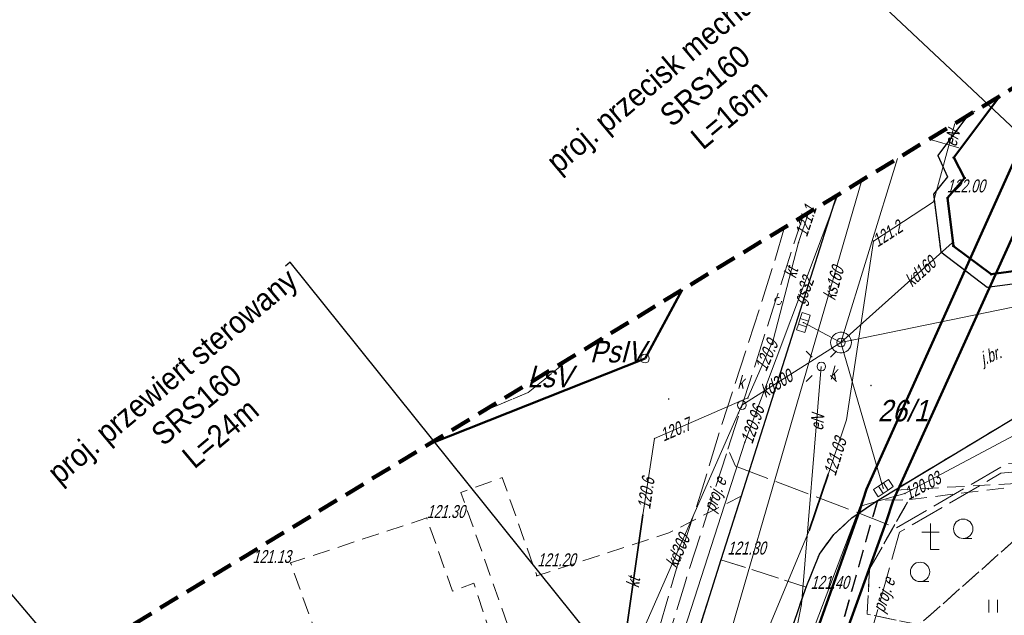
# Model space of a CAD drawing. Extents: x 7463256 to 7464485, y 5957341 to 5958260.
# Tile 208 of 256: x 7464016 to 7464073, y 5957882 to 5957916. Entities that reach past the tile are written whole.
import ezdxf
from ezdxf import colors
from ezdxf.entities.mleader import LeaderData, LeaderLine
from ezdxf.enums import TextEntityAlignment as Align
from ezdxf.math import Vec2, Vec3

# ---------------------------------------------------------------- set-up
doc = ezdxf.new("R2010")
doc.units = 0
doc.header["$MEASUREMENT"] = 0
for name, pattern in [('1.5_0.5', [2, 1.5, -0.5]), ('218-500', [1, 0.5, -0.5]), ('4', [1.8, 1.2, -0.6]), ('l219_500', [0]), ('mz1.0_0.5', [1.5, 1, -0.5]), ('mz2.0_0.5', [2.5, 2, -0.5])]:
    doc.linetypes.add(name, pattern=pattern)
doc.layers.get('0').update_dxf_attribs({"color": 2, "linetype": 'CONTINUOUS', "lineweight": 5})
for name, color, linetype in [('202-Punkt graniczny stabilizowany trwale', 7, 'CONTINUOUS'), ('203-Punkt załamania granicy działki nie stabilizowany', 7, 'CONTINUOUS'), ('210-Oznaczenie użytku', 7, 'CONTINUOUS'), ('211-Nr działki', 7, 'CONTINUOUS'), ('217-Granica konturu klasyfikcyjnego', 7, 'CONTINUOUS'), ('218-Granica użytku', 7, 'CONTINUOUS'), ('219-Linia granicy', 7, 'CONTINUOUS'), ('312-Budynek (powierzchnia)', 7, 'CONTINUOUS'), ('chodnik (powierzchnia)', 7, 'CONTINUOUS'), ('figura  kapliczka lub krzyż przydrożny (punkt)', 7, 'CONTINUOUS'), ('jezdnia (powierzchnia)', 7, 'CONTINUOUS'), ('jezdnia (powierzchnia)-Atr17', 7, 'CONTINUOUS'), ('kanalizacja kablowa (sieć telekomunikacyjna) (linia)', 7, 'CONTINUOUS'), ('kanalizacja kablowa (sieć telekomunikacyjna) (linia)-Atr1', 7, 'CONTINUOUS'), ('komora podziemna - przewód kanalizacyjny (powierzchnia)', 7, 'CONTINUOUS'), ('kratka ściekowa (punkt)', 7, 'CONTINUOUS'), ('krawężnik (linia)', 7, 'CONTINUOUS'), ('latarnia na słupie lub maszcie (punkt)', 7, 'CONTINUOUS'), ('Obszar opracowania', 7, 'CONTINUOUS'), ('przewód elektroenergetyczny (linia)', 7, 'CONTINUOUS'), ('przewód elektroenergetyczny (linia)-Atr1', 7, 'CONTINUOUS'), ('przewód elektroenergetyczny - projektowany lub w budowie (linia) - ob. projektowany', 7, 'CONTINUOUS'), ('przewód elektroenergetyczny - projektowany lub w budowie (linia) - ob. projektowany-Atr1', 7, 'CONTINUOUS'), ('przewód gazowy (linia)', 7, 'CONTINUOUS'), ('przewód gazowy (linia)-Atr1', 7, 'CONTINUOUS'), ('przewód kanalizacyjny (linia)', 7, 'CONTINUOUS'), ('przewód kanalizacyjny (linia)-Atr1', 7, 'CONTINUOUS'), ('przewód wodociągowy (linia)', 7, 'CONTINUOUS'), ('Punkt budynku', 7, 'CONTINUOUS'), ('punkt o określonej wysokości (sieć elektroenergetyczna)', 7, 'CONTINUOUS'), ('punkt o określonej wysokości (sieć elektroenergetyczna)-Atr2', 7, 'CONTINUOUS'), ('punkt o określonej wysokości (sieć gazowa)', 7, 'CONTINUOUS'), ('punkt o określonej wysokości (sieć gazowa)-Atr2', 7, 'CONTINUOUS'), ('punkt o określonej wysokości (sieć kanalizacyjna)', 7, 'CONTINUOUS'), ('punkt o określonej wysokości (sieć telekomunikacyjna)', 7, 'CONTINUOUS'), ('punkt o określonej wysokości (sieć telekomunikacyjna)-Atr2', 7, 'CONTINUOUS'), ('punkt o określonej wysokości (sieć wodociągowa)', 7, 'CONTINUOUS'), ('punkt o określonej wysokości (sieć wodociągowa)-Atr2', 7, 'CONTINUOUS'), ('punkt wysokościowy sztuczny', 7, 'CONTINUOUS'), ('punkt wysokościowy sztuczny-Atr2', 7, 'CONTINUOUS'), ('rura ochronna - przewód elektroenergetyczny (linia)', 7, 'CONTINUOUS'), ('rura ochronna - przewód telekomunikacyjny (linia)', 7, 'CONTINUOUS'), ('studzienka okrągła - przewód kanalizacyjny (punkt)', 7, 'CONTINUOUS'), ('studzienka okrągła - przewód kanalizacyjny (punkt)-Atr17', 7, 'CONTINUOUS'), ('słup (punkt)', 7, 'CONTINUOUS'), ('trawnik (powierzchnia)', 7, 'CONTINUOUS'), ('trawnik (powierzchnia) - symbol', 7, 'CONTINUOUS'), ('urządzenie techniczne projektowane lub w budowie (sieć elektroenergetyczna) - punkt - ob. projektowany', 7, 'CONTINUOUS'), ('Wstawianie ramki sekcyjnej z opisem', 7, 'CONTINUOUS'), ('właz okrągły - siec kanalizacyjna (punkt)', 7, 'CONTINUOUS'), ('właz okrągły - siec kanalizacyjna (punkt)-Atr17', 7, 'CONTINUOUS'), ('zakrzewienie (powierzchnia)', 7, 'CONTINUOUS'), ('zakrzewienie (powierzchnia) - symbol', 7, 'CONTINUOUS')]:
    doc.layers.add(name, color=color, linetype=linetype)
doc.layers.add('OBMBS-21-18876-opis proj', color=1, linetype='CONTINUOUS', lineweight=18)
doc.styles.get("Standard").update_dxf_attribs({"font": 'txt', "width": 0.75})

# ---------------------------------------------------------------- blocks, each defined once
blk = doc.blocks.new('PW02')
at = {"linetype": 'Continuous', "lineweight": 13}
h = blk.add_hatch(color=0, dxfattribs=at)
edge = h.paths.add_edge_path()
edge.add_arc((0, 0), 0.045, 0, 360)
blk = doc.blocks.new('PW01')
at = {"linetype": 'Continuous', "lineweight": 13}
h = blk.add_hatch(color=0, dxfattribs=at)
edge = h.paths.add_edge_path()
edge.add_arc((0, 0), 0.045, 0, 360)
blk = doc.blocks.new('US15')
at = {"color": 0, "linetype": 'Continuous', "lineweight": 13}
blk.add_circle((0, 0), 0.25, dxfattribs=at)
blk = doc.blocks.new('US22')
at = {"color": 0, "linetype": 'Continuous', "lineweight": 13}
blk.add_circle((0, 0), 0.25, dxfattribs=at)
blk = doc.blocks.new('US05')
at = {"color": 0, "linetype": 'Continuous', "lineweight": 13}
for p, q in [((-0.525, -0.25), (-0.525, 0.25)), ((-0.525, 0.25), (-0.175, 0.25)), ((-0.175, -0.25), (-0.175, 0.25)), ((-0.175, 0.25), (0.175, 0.25)), ((0.175, -0.25), (0.175, 0.25)), ((0.175, 0.25), (0.525, 0.25)), ((0.525, -0.25), (0.525, 0.25)), ((-0.525, -0.25), (-0.175, -0.25)), ((-0.175, -0.25), (0.175, -0.25)), ((0.175, -0.25), (0.525, -0.25))]:
    blk.add_line(p, q, dxfattribs=at)
blk = doc.blocks.new('SM04')
at = {"color": 0, "linetype": 'Continuous', "lineweight": 13}
blk.add_circle((0, 0), 0.25, dxfattribs=at)
blk = doc.blocks.new('SM011')
at = {"color": 0, "linetype": 'Continuous', "lineweight": 13}
for p, q in [((-0.53, 0.531), (-0.883, 0.884)), ((0.531, 0.531), (0.884, 0.884)), ((-0.53, -0.53), (-0.883, -0.883)), ((0.531, -0.53), (0.884, -0.883))]:
    blk.add_line(p, q, dxfattribs=at)
blk = doc.blocks.new('OO01')
at = {"color": 0, "linetype": 'Continuous', "lineweight": 13}
for p, q in [((0, 1), (0, 1.5)), ((0, 1), (-0.5, 1)), ((0, 0), (0, 1)), ((0, 1), (0.5, 1)), ((0, 0), (0.5, 0))]:
    blk.add_line(p, q, dxfattribs=at)
blk = doc.blocks.new('TU04')
at = {"color": 0, "linetype": 'Continuous', "lineweight": 13}
for p, q in [((0, 0), (0, 0.75)), ((0.5, 0), (0.5, 0.75))]:
    blk.add_line(p, q, dxfattribs=at)
blk = doc.blocks.new('TL04')
at = {"color": 0, "linetype": 'Continuous', "lineweight": 13}
blk.add_line((0.398, -0.164), (0.898, -0.164), dxfattribs=at)
blk.add_circle((0.398, 0.398), 0.562, dxfattribs=at)
blk = doc.blocks.new('US01P')
at = {"color": 0, "linetype": 'Continuous', "lineweight": 13}
for points in [[(0.082, 0.181), (0.072, 0.186), (0.034, 0.197), (-0.006, 0.2), (-0.046, 0.194), (-0.084, 0.182), (-0.118, 0.161), (-0.148, 0.135), (-0.172, 0.103), (-0.189, 0.066), (-0.198, 0.028), (-0.2, -0.001)], [(-0.082, -0.182), (-0.061, -0.191), (-0.022, -0.199), (0.018, -0.199), (0.057, -0.192), (0.094, -0.177), (0.127, -0.155), (0.155, -0.126), (0.177, -0.093), (0.192, -0.056), (0.199, -0.016), (0.2, 0)]]:
    blk.add_lwpolyline(points, dxfattribs=at)
blk = doc.blocks.new('203')
at = {"linetype": 'Continuous', "lineweight": 0}
h = blk.add_hatch(color=0, dxfattribs=at)
edge = h.paths.add_edge_path()
edge.add_arc((0, 0), 0.045, 0, 360)
blk = doc.blocks.new('202')
at = {"color": 0, "linetype": 'Continuous', "lineweight": 0}
blk.add_circle((0, 0), 0.25, dxfattribs=at)
blk = doc.blocks.new('PUNKTBUD')
at = {"color": 0}
blk.add_circle((0, 0), 0.045, dxfattribs=at)

msp = doc.modelspace()

# ---------------------------------------------------------------- linework, layer by layer
at = {"layer": '217-Granica konturu klasyfikcyjnego', "color": 3, "linetype": '1.5_0.5', "lineweight": 18, "flags": 128}
for points in [[(7464052.44, 5957896.58), (7464054.596, 5957900.575)], [(7464039.929, 5957891.629), (7464052.44, 5957896.58)], [(7464045.66, 5957894.61), (7464047.8, 5957896.34)], [(7464047.8, 5957896.34), (7464048.038, 5957896.575)], [(7464042.953, 5957893.474), (7464045.66, 5957894.61)]]:
    msp.add_lwpolyline(points, dxfattribs=at)
at = {"layer": '218-Granica użytku', "color": 3, "linetype": '218-500', "lineweight": 18, "flags": 128}
for points in [[(7464052.44, 5957896.58), (7464054.596, 5957900.575)], [(7464039.929, 5957891.629), (7464052.44, 5957896.58)], [(7464047.8, 5957896.34), (7464045.66, 5957894.61)], [(7464048.038, 5957896.575), (7464047.8, 5957896.34)], [(7464045.66, 5957894.61), (7464042.953, 5957893.474)]]:
    msp.add_lwpolyline(points, dxfattribs=at)
at = {"layer": '219-Linia granicy', "color": 3, "linetype": 'l219_500', "lineweight": 50, "flags": 128}
for points in [[(7464073.77, 5957907.88), (7464065.27, 5957889.01)], [(7464075.18, 5957906.79), (7464066.83, 5957888.36)], [(7464054.596, 5957900.575), (7464052.44, 5957896.58)], [(7464052.44, 5957896.58), (7464039.929, 5957891.629)], [(7464065.27, 5957889.01), (7464064.88, 5957887.76)], [(7464066.83, 5957888.36), (7464066.41, 5957887.12)], [(7464064.88, 5957887.76), (7464062.02, 5957879.7)], [(7464066.41, 5957887.12), (7464063.65, 5957879.47)]]:
    msp.add_lwpolyline(points, dxfattribs=at)
at = {"layer": '312-Budynek (powierzchnia)', "color": 7, "linetype": 'Continuous', "lineweight": 50, "flags": 128}
for points in [[(7464070.34, 5957908.24), (7464073.008, 5957911.806)], [(7464070.96, 5957907.05), (7464070.34, 5957908.24)], [(7464069.98, 5957905.9), (7464070.96, 5957907.05)], [(7464070.32, 5957903.11), (7464069.98, 5957905.9)], [(7464072.51, 5957901.47), (7464070.32, 5957903.11)], [(7464075.23, 5957901.85), (7464072.51, 5957901.47)]]:
    msp.add_lwpolyline(points, dxfattribs=at)
at = {"layer": 'chodnik (powierzchnia)', "color": 7, "linetype": 'mz1.0_0.5', "lineweight": 18, "flags": 128}
for points in [[(7464089.74, 5957895.41), (7464089.66, 5957895.73), (7464080.86, 5957890.64), (7464077.84, 5957888.83), (7464075.74, 5957889.45), (7464066.88, 5957888.94), (7464080.28, 5957897.01), (7464082.18, 5957897.86), (7464089.18, 5957899.11), (7464091.34, 5957899.76), (7464091.54, 5957895.52)], [(7464041.33, 5957869.63), (7464039.39, 5957868.9), (7464039.01, 5957869.91), (7464038.01, 5957870.59), (7464026.93, 5957866.75), (7464023.47, 5957875.81), (7464025.54, 5957876.54), (7464026.76, 5957873.1), (7464035.01, 5957876.03), (7464031.9, 5957884.73), (7464039.79, 5957887.34), (7464041.28, 5957883.09), (7464042.51, 5957883.56), (7464043.54, 5957880.43), (7464043.18, 5957880.54), (7464042.25, 5957880.25), (7464043.82, 5957875.7), (7464039.58, 5957874.36), (7464037.74, 5957873.71), (7464028.48, 5957870.36), (7464027.54, 5957870.9), (7464028.27, 5957868.72), (7464038.19, 5957872.28), (7464038, 5957872.97), (7464039.83, 5957873.67), (7464040.08, 5957872.95), (7464046.57, 5957875.23), (7464041.77, 5957888.82), (7464044.17, 5957889.68), (7464046.17, 5957883.99), (7464050.15, 5957885.27), (7464053.83, 5957886.47), (7464058.01, 5957888.61), (7464055.63, 5957881.11), (7464051.16, 5957879.64), (7464046.18, 5957867.66), (7464042.77, 5957865.65), (7464040.98, 5957864.59), (7464040.42, 5957866.11), (7464042.35, 5957866.84), (7464044.18, 5957867.73), (7464044.65, 5957868.16), (7464047.01, 5957873.88), (7464041.29, 5957871.78), (7464040.95, 5957870.62)]]:
    msp.add_lwpolyline(points, close=True, dxfattribs=at)
at = {"layer": 'chodnik (powierzchnia)', "color": 7, "linetype": 'mz1.0_0.5', "lineweight": 30, "flags": 128}
msp.add_lwpolyline([(7464065.91, 5957888.36), (7464058.35, 5957861.8), (7464055.88, 5957862.49), (7464057.39, 5957867.78), (7464056.94, 5957869.17), (7464061.78, 5957883.33), (7464062.55, 5957885.25), (7464063.39, 5957886.39), (7464064.43, 5957887.35)], close=True, dxfattribs=at)
at = {"layer": 'jezdnia (powierzchnia)', "color": 7, "linetype": '1.5_0.5', "lineweight": 18, "flags": 128}
for points in [[(7464056.84, 5957884.92), (7464061.78, 5957883.33), (7464062.55, 5957885.25), (7464063.39, 5957886.39), (7464064.43, 5957887.35), (7464065.91, 5957888.36), (7464066.88, 5957888.94), (7464080.28, 5957897.01), (7464082.18, 5957897.86), (7464089.18, 5957899.11), (7464091.34, 5957899.76), (7464091.46, 5957899.8), (7464093.28, 5957900.71), (7464094.01, 5957901.18), (7464098.55, 5957904.7), (7464099.89, 5957906.18), (7464100.35, 5957907.02), (7464100.84, 5957908.41), (7464106.19, 5957931.24), (7464106.253, 5957932.084)], [(7464071.134, 5957910.663), (7464069.41, 5957908.35), (7464069.97, 5957907.13), (7464069.17, 5957906.11), (7464069.58, 5957902.78), (7464072.27, 5957900.72), (7464075.65, 5957901.16), (7464076.47, 5957902.25), (7464077.82, 5957902), (7464080.73, 5957906.07), (7464080.69, 5957905.92), (7464083.77, 5957905.12), (7464083.82, 5957905.3), (7464084.71, 5957905.06), (7464085.75, 5957905.18)], [(7464063.539, 5957906.03), (7464062.56, 5957902.92), (7464058.01, 5957888.61), (7464056.84, 5957884.92)]]:
    msp.add_lwpolyline(points, dxfattribs=at)
msp.add_lwpolyline([(7464045.52, 5957845.62), (7464036.35, 5957840.19), (7464036.42, 5957841.89), (7464036.19, 5957843.22), (7464033.47, 5957847.81), (7464033.32, 5957848.02), (7464033.15, 5957848.21), (7464032.98, 5957848.4), (7464032.79, 5957848.58), (7464032.6, 5957848.74), (7464032.39, 5957848.9), (7464032.18, 5957849.04), (7464031.96, 5957849.17), (7464031.73, 5957849.29), (7464031.5, 5957849.4), (7464031.26, 5957849.49), (7464031.02, 5957849.57), (7464030.77, 5957849.64), (7464030.52, 5957849.69), (7464030.24, 5957849.73), (7464029.96, 5957849.75), (7464029.67, 5957849.76), (7464029.39, 5957849.75), (7464029.1, 5957849.73), (7464028.82, 5957849.69), (7464028.54, 5957849.63), (7464028.27, 5957849.56), (7464028, 5957849.48), (7464027.73, 5957849.38), (7464027.47, 5957849.27), (7464027.22, 5957849.14), (7464026.97, 5957849), (7464029.56, 5957844.77), (7464007.91, 5957831.89), (7464005.28, 5957836.23), (7464003.6, 5957835.22), (7464000.43, 5957840.52), (7464024.28, 5957854.6), (7464026.07, 5957855.66), (7464040.98, 5957864.59), (7464042.77, 5957865.65), (7464046.18, 5957867.66), (7464050.03, 5957869.91), (7464050.27, 5957870.08), (7464050.51, 5957870.27), (7464050.74, 5957870.46), (7464050.96, 5957870.66), (7464051.18, 5957870.86), (7464051.39, 5957871.07), (7464051.59, 5957871.29), (7464051.79, 5957871.52), (7464051.98, 5957871.75), (7464052.16, 5957871.99), (7464052.33, 5957872.23), (7464052.49, 5957872.48), (7464052.65, 5957872.74), (7464053.62, 5957874.86), (7464055.63, 5957881.11), (7464056.84, 5957884.92), (7464061.78, 5957883.33), (7464056.94, 5957869.17), (7464056.4, 5957868.13), (7464055.42, 5957866.8), (7464054.16, 5957865.53), (7464051.4, 5957863.5), (7464044.93, 5957859.71), (7464043.1, 5957858.64), (7464041.67, 5957857.66), (7464040.54, 5957856.19), (7464039.78, 5957854.8), (7464039.21, 5957853.35), (7464038.95, 5957851.44), (7464039.31, 5957850.14), (7464041.29, 5957846.74), (7464042.46, 5957845.65), (7464043.96, 5957845.32)], close=True, dxfattribs=at)
at = {"layer": 'kanalizacja kablowa (sieć telekomunikacyjna) (linia)', "color": 30, "linetype": 'Continuous', "lineweight": 18, "flags": 128}
for points in [[(7464061.922, 5957905.044), (7464061.34, 5957903.31), (7464059.87, 5957897.65), (7464058.4, 5957894.3), (7464052.99, 5957891.95), (7464052.31, 5957887.52), (7464051.09, 5957879), (7464049.24, 5957872.61), (7464045.79, 5957871.6), (7464041.64, 5957870.03), (7464038.73, 5957868.92), (7464034.08, 5957867.17), (7464027.36, 5957864.59), (7464024.49, 5957864.36), (7464021.01, 5957864.09)], [(7464021.01, 5957864.09), (7464024.49, 5957864.36), (7464027.36, 5957864.59), (7464034.08, 5957867.17), (7464038.73, 5957868.92), (7464041.64, 5957870.03), (7464045.79, 5957871.6), (7464049.24, 5957872.61), (7464051.09, 5957879), (7464052.31, 5957887.52), (7464052.99, 5957891.95), (7464058.4, 5957894.3), (7464059.87, 5957897.65), (7464061.34, 5957903.31), (7464061.922, 5957905.044)]]:
    msp.add_lwpolyline(points, dxfattribs=at)
at = {"layer": 'komora podziemna - przewód kanalizacyjny (powierzchnia)', "color": 34, "linetype": 'Continuous', "lineweight": 18, "flags": 128}
msp.add_lwpolyline([(7464064.4, 5957897.51), (7464064.39, 5957897.39), (7464064.35, 5957897.27), (7464064.29, 5957897.16), (7464064.2, 5957897.06), (7464064.1, 5957896.99), (7464063.99, 5957896.94), (7464063.86, 5957896.91), (7464063.74, 5957896.91), (7464063.61, 5957896.94), (7464063.5, 5957896.99), (7464063.4, 5957897.06), (7464063.31, 5957897.16), (7464063.25, 5957897.27), (7464063.21, 5957897.39), (7464063.2, 5957897.51), (7464063.21, 5957897.63), (7464063.25, 5957897.75), (7464063.31, 5957897.86), (7464063.4, 5957897.96), (7464063.5, 5957898.03), (7464063.61, 5957898.08), (7464063.74, 5957898.11), (7464063.86, 5957898.11), (7464063.99, 5957898.08), (7464064.1, 5957898.03), (7464064.2, 5957897.96), (7464064.29, 5957897.86), (7464064.35, 5957897.75), (7464064.39, 5957897.63)], close=True, dxfattribs=at)
at = {"layer": 'krawężnik (linia)', "color": 7, "linetype": 'Continuous', "lineweight": 25, "flags": 128}
msp.add_lwpolyline([(7464071.134, 5957910.663), (7464069.41, 5957908.35), (7464069.97, 5957907.13), (7464069.17, 5957906.11), (7464069.58, 5957902.78), (7464072.27, 5957900.72), (7464075.65, 5957901.16), (7464076.47, 5957902.25), (7464077.82, 5957902), (7464080.73, 5957906.07)], dxfattribs=at)
at = {"layer": 'krawężnik (linia)', "color": 7, "linetype": 'Continuous', "lineweight": 30, "flags": 128}
for points in [[(7464063.539, 5957906.03), (7464062.56, 5957902.92), (7464058.01, 5957888.61), (7464056.84, 5957884.92), (7464055.63, 5957881.11)], [(7464045.52, 5957845.62), (7464043.96, 5957845.32), (7464042.46, 5957845.65), (7464041.29, 5957846.74), (7464039.31, 5957850.14), (7464038.95, 5957851.44), (7464039.21, 5957853.35), (7464039.78, 5957854.8), (7464040.54, 5957856.19), (7464041.67, 5957857.66), (7464043.1, 5957858.64), (7464044.93, 5957859.71), (7464051.4, 5957863.5), (7464054.16, 5957865.53), (7464055.42, 5957866.8), (7464056.4, 5957868.13), (7464056.94, 5957869.17), (7464061.78, 5957883.33), (7464062.55, 5957885.25), (7464063.39, 5957886.39), (7464064.43, 5957887.35), (7464065.91, 5957888.36), (7464080.28, 5957897.01)]]:
    msp.add_lwpolyline(points, dxfattribs=at)
at = {"layer": 'Obszar opracowania', "color": 132, "linetype": '4', "lineweight": 200, "flags": 128}
msp.add_lwpolyline([(7463648.63, 5957598.42), (7463381.17, 5957559), (7463352.31, 5957567.45), (7463255.88, 5957568.85), (7463280.41, 5957340.9), (7463468.95, 5957378.08), (7463536.66, 5957509.53), (7463626.95, 5957460.4), (7463653.5, 5957411.27), (7463734.5, 5957471.02), (7463879.22, 5957698.07), (7464314.97, 5957939.96), (7464470.72, 5957945.23), (7464483.34, 5958244.06), (7464262.86, 5958260.06), (7464240.11, 5958013.73), (7463789.91, 5957739.13), (7463712.41, 5957593.35)], close=True, dxfattribs=at)
at = {"layer": 'przewód elektroenergetyczny (linia)', "color": 1, "linetype": 'Continuous', "lineweight": 18, "flags": 128}
for points in [[(7464070.39, 5957910.209), (7464069.17, 5957905.68), (7464065.68, 5957903.4), (7464064.12, 5957893.03), (7464063.05, 5957889.87), (7464061.95, 5957886.61), (7464058.08, 5957877.27), (7464049.05, 5957873.54), (7464046.24, 5957873.26), (7464041.18, 5957871.42), (7464038.31, 5957870.4), (7464023.55, 5957865.31), (7464022.62, 5957867.41), (7464021.62, 5957867.27)], [(7464062.66, 5957896.13), (7464061.51, 5957882.33), (7464059.02, 5957869.97), (7464055.6, 5957852.76), (7464050.11, 5957848.87), (7464055.52, 5957840.76), (7464056.17, 5957840.79), (7464076.35, 5957852.77)]]:
    msp.add_lwpolyline(points, dxfattribs=at)
at = {"layer": 'przewód elektroenergetyczny - projektowany lub w budowie (linia) - ob. projektowany', "color": 1, "linetype": 'mz2.0_0.5', "lineweight": 18, "flags": 128}
for points in [[(7464057.25, 5957891.33), (7464059.99, 5957899.87), (7464061.51, 5957904.58), (7464061.594, 5957904.844)], [(7464060.53, 5957904.195), (7464059.84, 5957901.89), (7464058.77, 5957898.52), (7464056.84, 5957892.6), (7464055.7, 5957888.84), (7464054.49, 5957885.2)], [(7464090, 5957896.6), (7464079.39, 5957890.57), (7464073.06, 5957889.93), (7464067.2, 5957886.51), (7464064.94, 5957878.56), (7464063.33, 5957872.87)], [(7464057.69, 5957890.35), (7464064.33, 5957887.82), (7464067.02, 5957886.76), (7464073.38, 5957890.48), (7464078.35, 5957890.89), (7464085.14, 5957894.25)], [(7464012.95, 5957848.58), (7464019.88, 5957853.04), (7464024.89, 5957856.27), (7464029.35, 5957861.74), (7464035.91, 5957864.78), (7464049.58, 5957872.1), (7464052.86, 5957878.69), (7464053.68, 5957880.03), (7464054.74, 5957883.53), (7464057.25, 5957891.33), (7464057.69, 5957890.35)], [(7464054.49, 5957885.2), (7464052.79, 5957879.35), (7464049.98, 5957873.87)]]:
    msp.add_lwpolyline(points, dxfattribs=at)
at = {"layer": 'przewód gazowy (linia)', "color": 40, "linetype": 'Continuous', "lineweight": 18, "flags": 128}
msp.add_lwpolyline([(7464049.8, 5957858.98), (7464048.85, 5957860.64), (7464045.03, 5957867.28), (7464047.33, 5957869.28), (7464050.12, 5957871), (7464051.61, 5957872.85), (7464053.36, 5957876.64), (7464058.23, 5957891.74), (7464063.614, 5957906.076)], dxfattribs=at)
at = {"layer": 'przewód kanalizacyjny (linia)', "color": 34, "linetype": 'Continuous', "lineweight": 18, "flags": 128}
for points in [[(7464068.911, 5957909.307), (7464070.64, 5957908.81)], [(7464063.8, 5957897.51), (7464067.078, 5957908.189)], [(7464065.016, 5957906.931), (7464053, 5957865.56), (7464036.64, 5957857.69)], [(7464063.8, 5957897.51), (7464077.9, 5957900.41), (7464095.77, 5957904.1)], [(7464063.8, 5957897.51), (7464070.25, 5957903.29)], [(7464061.62, 5957898.67), (7464063.8, 5957897.51), (7464066.25, 5957889.07)], [(7464063.8, 5957897.51), (7464058.06, 5957893.88), (7464051.59, 5957879.17), (7464050.08, 5957867.58), (7464034.41, 5957858.58), (7464034.85, 5957847.55), (7464041.49, 5957836.79)]]:
    msp.add_lwpolyline(points, dxfattribs=at)
at = {"layer": 'przewód wodociągowy (linia)', "color": 5, "linetype": 'Continuous', "lineweight": 18, "flags": 128}
msp.add_lwpolyline([(7464057.66, 5957868.47), (7464059.15, 5957869.31), (7464061.66, 5957879.46), (7464064.92, 5957888.02), (7464067.51, 5957888.76), (7464077.78, 5957894.23), (7464086.9, 5957898.72), (7464094.43, 5957904.57), (7464102.01, 5957909.52), (7464103.85, 5957913.4), (7464104.8, 5957925.79), (7464104.058, 5957930.745)], dxfattribs=at)
at = {"layer": 'rura ochronna - przewód elektroenergetyczny (linia)', "color": 1, "linetype": 'Continuous', "lineweight": 35, "flags": 128}
msp.add_lwpolyline([(7464063.05, 5957889.87), (7464061.95, 5957886.61)], dxfattribs=at)
at = {"layer": 'rura ochronna - przewód telekomunikacyjny (linia)', "color": 30, "linetype": 'Continuous', "lineweight": 35, "flags": 128}
msp.add_lwpolyline([(7464045.79, 5957871.6), (7464049.24, 5957872.61), (7464051.09, 5957879), (7464052.31, 5957887.52)], dxfattribs=at)
at = {"layer": 'trawnik (powierzchnia)', "color": 7, "linetype": 'mz1.0_0.5', "lineweight": 18, "flags": 128}
for points in [[(7464070.34, 5957908.24), (7464070.96, 5957907.05), (7464069.98, 5957905.9), (7464070.32, 5957903.11), (7464072.51, 5957901.47), (7464075.23, 5957901.85), (7464076.08, 5957903.07), (7464077.44, 5957902.82), (7464079.98, 5957906.28), (7464080.73, 5957906.07), (7464077.82, 5957902), (7464076.47, 5957902.25), (7464075.65, 5957901.16), (7464072.27, 5957900.72), (7464069.58, 5957902.78), (7464069.17, 5957906.11), (7464069.97, 5957907.13), (7464069.41, 5957908.35), (7464071.13, 5957910.66), (7464073.01, 5957911.81)], [(7464083.5, 5957887.99), (7464084.97, 5957885.58), (7464086.28, 5957882.35), (7464087.37, 5957878.1), (7464088.21, 5957874.63), (7464058.3, 5957856.85), (7464057.37, 5957858.42), (7464058.35, 5957861.8), (7464065.91, 5957888.36), (7464067.73, 5957888.4), (7464065.45, 5957884.35), (7464065.32, 5957881.76), (7464068.34, 5957881.15), (7464074.04, 5957886.21), (7464074, 5957889.17), (7464075.74, 5957889.45), (7464077.84, 5957888.83), (7464080.86, 5957890.64)]]:
    msp.add_lwpolyline(points, close=True, dxfattribs=at)
at = {"layer": 'Wstawianie ramki sekcyjnej z opisem', "color": 7, "linetype": 'Continuous', "lineweight": 13, "flags": 128}
msp.add_lwpolyline([(7464050, 5957897.5), (7464050, 5957897.772)], dxfattribs=at)
at = {"layer": 'zakrzewienie (powierzchnia)', "color": 7, "linetype": 'mz1.0_0.5', "lineweight": 18, "flags": 128}
msp.add_lwpolyline([(7464074.04, 5957886.21), (7464068.34, 5957881.15), (7464065.32, 5957881.76), (7464065.45, 5957884.35), (7464067.73, 5957888.4), (7464074, 5957889.17)], close=True, dxfattribs=at)

# ---------------------------------------------------------------- block references
at = {"layer": '202-Punkt graniczny stabilizowany trwale', "color": 3, "linetype": 'Continuous', "lineweight": 18}
msp.add_blockref('202', (7464052.44, 5957896.58), dxfattribs=at)
at = {"layer": '203-Punkt załamania granicy działki nie stabilizowany', "color": 3, "linetype": 'Continuous', "lineweight": 18}
for p in [(7464065.27, 5957889.01), (7464066.83, 5957888.36), (7464064.88, 5957887.76), (7464066.41, 5957887.12)]:
    msp.add_blockref('203', p, dxfattribs=at)
at = {"layer": 'figura  kapliczka lub krzyż przydrożny (punkt)', "color": 7, "linetype": 'Continuous', "lineweight": 13}
msp.add_blockref('OO01', (7464068.99, 5957885.52), dxfattribs=at)
at = {"layer": 'kratka ściekowa (punkt)', "color": 7, "linetype": 'Continuous', "lineweight": 18}
for p, rotation in [((7464061.62, 5957898.67), 72.255), ((7464066.25, 5957889.07), 34.046)]:
    msp.add_blockref('US05', p, dxfattribs=dict(at, rotation=rotation))
at = {"layer": 'latarnia na słupie lub maszcie (punkt)', "color": 7, "linetype": 'Continuous', "lineweight": 18}
msp.add_blockref('SM011', (7464062.66, 5957896.13), dxfattribs=at)
at = {"layer": 'Punkt budynku', "color": 5, "linetype": 'Continuous', "lineweight": 18}
for p in [(7464070.34, 5957908.24), (7464070.96, 5957907.05), (7464069.98, 5957905.9), (7464070.32, 5957903.11), (7464072.51, 5957901.47)]:
    msp.add_blockref('PUNKTBUD', p, dxfattribs=at)
at = {"layer": 'punkt o określonej wysokości (sieć elektroenergetyczna)', "color": 1, "linetype": 'Continuous', "lineweight": 13}
for p in [(7464065.68, 5957903.4), (7464063.05, 5957889.87)]:
    msp.add_blockref('PW01', p, dxfattribs=at)
at = {"layer": 'punkt o określonej wysokości (sieć gazowa)', "color": 40, "linetype": 'Continuous', "lineweight": 13}
msp.add_blockref('PW01', (7464058.23, 5957891.74), dxfattribs=at)
at = {"layer": 'punkt o określonej wysokości (sieć kanalizacyjna)', "color": 34, "linetype": 'Continuous', "lineweight": 13}
for p, rotation in [((7464061.62, 5957898.67), 72.255), ((7464063.98, 5957898.1), 72.935), ((7464064.24, 5957897.91), 41.864), ((7464063.29, 5957897.19), 32.31), ((7464064.41, 5957897.64), 11.622), ((7464063.97, 5957896.93), 286.187), ((7464057.86, 5957893.42), 66.259), ((7464066.16, 5957889.38), 286.187), ((7464066.25, 5957889.07), 34.046)]:
    msp.add_blockref('PW01', p, dxfattribs=dict(at, rotation=rotation))
for p in [(7464063.8, 5957897.51), (7464065.54, 5957895.02), (7464053.81, 5957894.24), (7464058.06, 5957893.88)]:
    msp.add_blockref('PW01', p, dxfattribs=at)
at = {"layer": 'punkt o określonej wysokości (sieć telekomunikacyjna)', "color": 30, "linetype": 'Continuous', "lineweight": 13}
for p in [(7464061.34, 5957903.31), (7464059.87, 5957897.65), (7464058.4, 5957894.3), (7464052.99, 5957891.95), (7464052.31, 5957887.52)]:
    msp.add_blockref('PW01', p, dxfattribs=at)
at = {"layer": 'punkt o określonej wysokości (sieć wodociągowa)', "color": 5, "linetype": 'Continuous', "lineweight": 13}
msp.add_blockref('PW01', (7464067.51, 5957888.76), dxfattribs=at)
at = {"layer": 'punkt wysokościowy sztuczny', "color": 7, "linetype": 'Continuous', "lineweight": 13}
for p in [(7464069.97, 5957907.13), (7464072.27, 5957900.72), (7464039.79, 5957887.34), (7464031.9, 5957884.73), (7464056.84, 5957884.92), (7464046.17, 5957883.99), (7464061.78, 5957883.33)]:
    msp.add_blockref('PW02', p, dxfattribs=at)
at = {"layer": 'studzienka okrągła - przewód kanalizacyjny (punkt)', "color": 34, "linetype": 'Continuous', "lineweight": 18}
msp.add_blockref('US15', (7464058.06, 5957893.88), dxfattribs=at)
at = {"layer": 'słup (punkt)', "color": 7, "linetype": 'Continuous', "lineweight": 18}
msp.add_blockref('SM04', (7464062.66, 5957896.13), dxfattribs=at)
at = {"layer": 'trawnik (powierzchnia) - symbol', "color": 7, "linetype": 'Continuous', "lineweight": 18}
msp.add_blockref('TU04', (7464072.37, 5957881.85), dxfattribs=at)
at = {"layer": 'urządzenie techniczne projektowane lub w budowie (sieć elektroenergetyczna) - punkt - ob. projektowany', "color": 1, "linetype": 'Continuous', "lineweight": 18}
msp.add_blockref('US01P', (7464060.16, 5957899.92), dxfattribs=at)
at = {"layer": 'właz okrągły - siec kanalizacyjna (punkt)', "color": 7, "linetype": 'Continuous', "lineweight": 18}
for p in [(7464063.8, 5957897.51), (7464058.06, 5957893.88)]:
    msp.add_blockref('US22', p, dxfattribs=at)
at = {"layer": 'zakrzewienie (powierzchnia) - symbol', "color": 7, "linetype": 'Continuous', "lineweight": 18}
for p in [(7464070.484, 5957886.314), (7464067.984, 5957883.814)]:
    msp.add_blockref('TL04', p, dxfattribs=at)

# ---------------------------------------------------------------- texts
at = {"layer": '210-Oznaczenie użytku', "color": 3, "linetype": 'Continuous', "lineweight": 18, "oblique": 15, "width": 0.9}
for s, p in [('PsIV', (7464049.24, 5957896.36)), ('LsV', (7464045.61, 5957894.92))]:
    msp.add_text(s, height=1.25, dxfattribs=at).set_placement(p)
at = {"layer": '211-Nr działki', "color": 3, "linetype": 'Continuous', "lineweight": 18, "oblique": 15, "width": 0.9}
msp.add_text('26/1', height=1.25, dxfattribs=at).set_placement((7464068.86, 5957894.19), align=Align.TOP_RIGHT)
at = {"layer": 'jezdnia (powierzchnia)-Atr17', "color": 7, "oblique": 15, "width": 0.72}
msp.add_text('j.br.', height=0.75, rotation=22.176, dxfattribs=at).set_placement((7464072.06, 5957896.19))
msp.add_text('j.br.', height=0.75, rotation=22.176, dxfattribs=at).set_placement((7464072.06, 5957896.19))
msp.add_text('j.br.', height=0.75, rotation=22.176, dxfattribs=at).set_placement((7464072.06, 5957896.19))
msp.add_text('j.br.', height=0.75, rotation=22.176, dxfattribs=at).set_placement((7464072.06, 5957896.19))
at = {"layer": 'kanalizacja kablowa (sieć telekomunikacyjna) (linia)-Atr1', "color": 30, "oblique": 15, "width": 0.72}
for rotation, p in [(75.441, (7464060.82, 5957901.29)), (81.851, (7464051.71, 5957883.31))]:
    msp.add_text('kt', height=0.75, rotation=rotation, dxfattribs=at).set_placement(p, align=Align.MIDDLE_LEFT)
at = {"layer": 'przewód elektroenergetyczny (linia)-Atr1', "color": 1, "oblique": 15, "width": 0.72}
for rotation, p in [(75.67, (7464070.48, 5957908.83)), (85.24, (7464062.76, 5957892.39))]:
    msp.add_text('eN', height=0.75, rotation=rotation, dxfattribs=at).set_placement(p)
at = {"layer": 'przewód elektroenergetyczny - projektowany lub w budowie (linia) - ob. projektowany-Atr1', "color": 1, "oblique": 15, "width": 0.72}
for rotation, p in [(69.6, (7464056.49, 5957887.64)), (70.82, (7464066.3, 5957881.81))]:
    msp.add_text('proj. e', height=0.75, rotation=rotation, dxfattribs=at).set_placement(p)
at = {"layer": 'przewód gazowy (linia)-Atr1', "color": 7, "oblique": 15, "width": 0.72}
msp.add_text('gs32', height=0.75, rotation=68.2, dxfattribs=at).set_placement((7464061.68, 5957899.66))
at = {"layer": 'przewód kanalizacyjny (linia)-Atr1', "color": 34, "oblique": 15, "width": 0.72}
for s, rotation, p in [('kd160', 41.864, (7464067.66, 5957900.97)), ('kd300', 66.259, (7464053.94, 5957884.52))]:
    msp.add_text(s, height=0.75, rotation=rotation, dxfattribs=at).set_placement(p, align=Align.MIDDLE_LEFT)
msp.add_text('ks160', height=0.75, rotation=73.81, dxfattribs=at).set_placement((7464063.45, 5957899.92))
msp.add_text('kd300', height=0.75, rotation=32.31, dxfattribs=at).set_placement((7464060.88, 5957895.66), align=Align.MIDDLE_RIGHT)
at = {"layer": 'punkt o określonej wysokości (sieć elektroenergetyczna)-Atr2', "color": 1, "oblique": 15, "width": 0.72}
for s, rotation, p in [('121.2', 32.64, (7464065.92, 5957903.02)), ('121.03', 72.54, (7464063.48, 5957889.73))]:
    msp.add_text(s, height=0.75, rotation=rotation, dxfattribs=at).set_placement(p)
at = {"layer": 'punkt o określonej wysokości (sieć gazowa)-Atr2', "color": 40, "oblique": 15, "width": 0.72}
msp.add_text('120.96', height=0.75, rotation=70.94, dxfattribs=at).set_placement((7464058.66, 5957891.59))
at = {"layer": 'punkt o określonej wysokości (sieć telekomunikacyjna)-Atr2', "color": 30, "oblique": 15, "width": 0.72}
for s, rotation, p in [('121.1', 71.442, (7464061.47, 5957903.71)), ('120.9', 66.308, (7464059.12, 5957895.95)), ('120.7', 23.479, (7464053.37, 5957892.11)), ('120.6', 81.273, (7464052.36, 5957887.87))]:
    msp.add_text(s, height=0.75, rotation=rotation, dxfattribs=at).set_placement(p, align=Align.MIDDLE_LEFT)
at = {"layer": 'punkt o określonej wysokości (sieć wodociągowa)-Atr2', "color": 5, "oblique": 15, "width": 0.72}
msp.add_text('120.03', height=0.75, rotation=28.08, dxfattribs=at).set_placement((7464067.72, 5957888.36))
at = {"layer": 'punkt wysokościowy sztuczny-Atr2', "color": 7, "oblique": 15, "width": 0.72}
for s, p in [('122.00', (7464069.93, 5957906.22)), ('121.30', (7464039.79, 5957887.34)), ('121.30', (7464057.22, 5957885.22)), ('121.20', (7464046.2, 5957884.54)), ('121.40', (7464062.04, 5957883.23))]:
    msp.add_text(s, height=0.75, dxfattribs=at).set_placement(p)
msp.add_text('121.13', height=0.75, dxfattribs=at).set_placement((7464031.9, 5957884.73), align=Align.RIGHT)
at = {"layer": 'studzienka okrągła - przewód kanalizacyjny (punkt)-Atr17', "color": 34, "oblique": 15, "width": 0.72}
msp.add_text('k', height=0.75, dxfattribs=at).set_placement((7464057.8, 5957894.84))
at = {"layer": 'właz okrągły - siec kanalizacyjna (punkt)-Atr17', "color": 7, "oblique": 15, "width": 0.72}
msp.add_text('k', height=0.75, dxfattribs=at).set_placement((7464063.16, 5957895.38))

# ---------------------------------------------------------------- next in the draw order: leaders
at = {"layer": 'OBMBS-21-18876-opis proj', "lineweight": 20}
ml = msp.add_multileader_mtext('Standard', dxfattribs=at)
ml.set_content('\\pxqc;{\\W0.9;\\fArial|b0|i0|c238|p34;proj. rura osłonowa DVK160\\PL=2m}', color=256)
ml.set_leader_properties()
ml.build(insert=Vec2(0, 0))
ml.multileader.update_dxf_attribs({"has_text_frame": 1, "text_right_attachment_type": 0, "dogleg_length": 0.36, "arrow_head_size": 1.3})
ctx = ml.context
ctx.base_point, ctx.char_height, ctx.arrow_head_size, ctx.landing_gap_size, ctx.plane_origin, ctx.plane_x_axis, ctx.plane_y_axis = Vec3(7464000.806, 5957878.44, -10.8), 1.3, 1.3, 0.09, Vec3(7464031.445, 5957979.011, -10.8), Vec3(0.765565, 0.643359), Vec3(-0.643359, 0.765565)
ctx.right_attachment, ctx.text_align_type = 0, 2
notes = []
notes.append((ctx, [(0, (1, 1, 0), (7464011.223, 5957888.214, -10.8), (-0.765565, -0.643359), 0.36, [(0, [(7464042.452, 5957851.52, -10.8)], 0, [])])]))
ctx.mtext.insert, ctx.mtext.text_direction, ctx.mtext.rotation, ctx.mtext.width, ctx.mtext.defined_height, ctx.mtext.alignment, ctx.mtext.flow_direction = Vec3(7464005.626, 5957883.51, -10.8), Vec3(0.765565, 0.643359), 0.698877, 14.64891, 27.692, 2, 5
ctx.mtext.has_bg_fill, ctx.mtext.bg_color, ctx.mtext.bg_scale_factor, ctx.mtext.bg_transparency, ctx.mtext.use_window_bg_color = 1, -1023410167, 1.5, 0, 1
for ctx, leaders in notes:
    for number, flags, end, landing, length, lines in leaders:
        leader = LeaderData()
        leader.index, (leader.has_last_leader_line, leader.has_dogleg_vector, leader.attachment_direction) = number, flags
        leader.last_leader_point, leader.dogleg_vector, leader.dogleg_length = Vec3(end), Vec3(landing), length
        for number, points, colour, breaks in lines:
            line = LeaderLine()
            line.index, line.vertices, line.color, line.breaks = number, Vec3.list(points), colors.encode_raw_color(colour), breaks
            leader.lines.append(line)
        ctx.leaders.append(leader)

# ---------------------------------------------------------------- next in the draw order: leaders
ml = msp.add_multileader_mtext('Standard', dxfattribs=at)
ml.set_content('\\pxqc;{\\W0.9;\\fArial|b0|i0|c238|p34;proj. przewiert sterowany SRS160\\PL=24m}', color=256)
ml.set_leader_properties()
ml.build(insert=Vec2(0, 0))
ml.multileader.update_dxf_attribs({"has_text_frame": 1, "text_right_attachment_type": 0, "dogleg_length": 0.36, "arrow_head_size": 1.3})
ctx = ml.context
ctx.base_point, ctx.char_height, ctx.arrow_head_size, ctx.landing_gap_size, ctx.plane_origin, ctx.plane_x_axis, ctx.plane_y_axis = Vec3(7464018.147, 5957889.613, -10.8), 1.3, 1.3, 0.09, Vec3(7464030.296, 5957979.104, -10.8), Vec3(0.765565, 0.643359), Vec3(-0.643359, 0.765565)
ctx.right_attachment, ctx.text_align_type = 0, 2
notes = []
notes.append((ctx, [(0, (1, 1, 0), (7464031.874, 5957902.167, -10.8), (-0.765565, -0.643359), 0.36, [(0, [(7464062.197, 5957864.402, -10.8)], 0, [])])]))
ctx.mtext.insert, ctx.mtext.text_direction, ctx.mtext.rotation, ctx.mtext.width, ctx.mtext.defined_height, ctx.mtext.alignment, ctx.mtext.flow_direction = Vec3(7464024.622, 5957896.073, -10.8), Vec3(0.765565, 0.643359), 0.698877, 19.38394, 27.692, 2, 5
ctx.mtext.has_bg_fill, ctx.mtext.bg_color, ctx.mtext.bg_scale_factor, ctx.mtext.bg_transparency, ctx.mtext.use_window_bg_color = 1, -1023410167, 1.5, 0, 1
for ctx, leaders in notes:
    for number, flags, end, landing, length, lines in leaders:
        leader = LeaderData()
        leader.index, (leader.has_last_leader_line, leader.has_dogleg_vector, leader.attachment_direction) = number, flags
        leader.last_leader_point, leader.dogleg_vector, leader.dogleg_length = Vec3(end), Vec3(landing), length
        for number, points, colour, breaks in lines:
            line = LeaderLine()
            line.index, line.vertices, line.color, line.breaks = number, Vec3.list(points), colors.encode_raw_color(colour), breaks
            leader.lines.append(line)
        ctx.leaders.append(leader)

# ---------------------------------------------------------------- next in the draw order: leaders
ml = msp.add_multileader_mtext('Standard', dxfattribs=at)
ml.set_content('\\pxqc;{\\W0.9;\\fArial|b0|i0|c238|p34;proj. przecisk mechaniczny SRS160\\PL=16m}', color=256)
ml.set_leader_properties()
ml.build(insert=Vec2(0, 0))
ml.multileader.update_dxf_attribs({"has_text_frame": 1, "text_right_attachment_type": 0, "dogleg_length": 0.36, "arrow_head_size": 1.3})
ctx = ml.context
ctx.base_point, ctx.char_height, ctx.arrow_head_size, ctx.landing_gap_size, ctx.plane_origin, ctx.plane_x_axis, ctx.plane_y_axis = Vec3(7464046.991, 5957907.735, -10.8), 1.3, 1.3, 0.09, Vec3(7464103.939, 5957982.765, -10.8), Vec3(0.765565, 0.643359), Vec3(-0.643359, 0.765565)
ctx.right_attachment, ctx.text_align_type = 0, 2
notes = []
notes.append((ctx, [(0, (1, 1, 0), (7464061.907, 5957921.133, -10.8), (-0.765565, -0.643359), 0.36, [(0, [(7464096.13, 5957888.906, -10.8)], 0, [])])]))
ctx.mtext.insert, ctx.mtext.text_direction, ctx.mtext.rotation, ctx.mtext.width, ctx.mtext.defined_height, ctx.mtext.alignment, ctx.mtext.flow_direction = Vec3(7464054.099, 5957914.571, -10.8), Vec3(0.765565, 0.643359), 0.698877, 19.94305, 27.692, 2, 5
ctx.mtext.has_bg_fill, ctx.mtext.bg_color, ctx.mtext.bg_scale_factor, ctx.mtext.bg_transparency, ctx.mtext.use_window_bg_color = 1, -1023410167, 1.5, 0, 1
ml = msp.add_multileader_mtext('Standard', dxfattribs=at)
ml.set_content('\\pxqc;{\\W0.9;\\fArial|b0|i0|c238|p34;proj. przecisk mechaniczny SRS160\\PL=14m}', color=256)
ml.set_leader_properties()
ml.build(insert=Vec2(0, 0))
ml.multileader.update_dxf_attribs({"has_text_frame": 1, "text_right_attachment_type": 0, "dogleg_length": 0.36, "arrow_head_size": 1.3})
ctx = ml.context
ctx.base_point, ctx.char_height, ctx.arrow_head_size, ctx.landing_gap_size, ctx.plane_origin, ctx.plane_x_axis, ctx.plane_y_axis = Vec3(7463974.139, 5957872.3, -10.8), 1.3, 1.3, 0.09, Vec3(7464031.011, 5957947.42, -10.8), Vec3(0.765565, 0.643359), Vec3(-0.643359, 0.765565)
ctx.right_attachment, ctx.text_align_type = 0, 2
notes.append((ctx, [(0, (1, 1, 0), (7463988.979, 5957885.789, -10.8), (-0.765565, -0.643359), 0.36, [(0, [(7464031.352, 5957842.776, -10.8)], 0, [])])]))
ctx.mtext.insert, ctx.mtext.text_direction, ctx.mtext.rotation, ctx.mtext.width, ctx.mtext.defined_height, ctx.mtext.alignment, ctx.mtext.flow_direction = Vec3(7463981.17, 5957879.227, -10.8), Vec3(0.765565, 0.643359), 0.698877, 19.94305, 27.692, 2, 5
ctx.mtext.has_bg_fill, ctx.mtext.bg_color, ctx.mtext.bg_scale_factor, ctx.mtext.bg_transparency, ctx.mtext.use_window_bg_color = 1, -1023410167, 1.5, 0, 1
for ctx, leaders in notes:
    for number, flags, end, landing, length, lines in leaders:
        leader = LeaderData()
        leader.index, (leader.has_last_leader_line, leader.has_dogleg_vector, leader.attachment_direction) = number, flags
        leader.last_leader_point, leader.dogleg_vector, leader.dogleg_length = Vec3(end), Vec3(landing), length
        for number, points, colour, breaks in lines:
            line = LeaderLine()
            line.index, line.vertices, line.color, line.breaks = number, Vec3.list(points), colors.encode_raw_color(colour), breaks
            leader.lines.append(line)
        ctx.leaders.append(leader)

doc.saveas('drawing.dxf')
